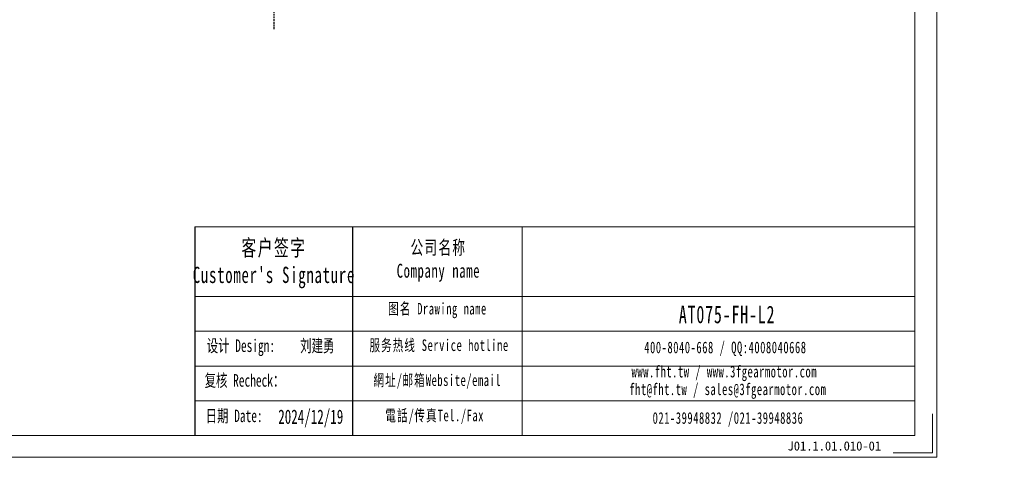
# Model space of a CAD drawing. Header units: millimetres. Extents: x -3 to 528, y -6 to 355.
# Tile 3 of 6: x 253 to 528, y -6 to 116. Entities that reach past the tile are written whole.
import ezdxf

# ---------------------------------------------------------------- set-up
doc = ezdxf.new("R2010")
doc.units = ezdxf.units.MM
doc.linetypes.add('DASHED', pattern=[0.75, 0.5, -0.25])
doc.layers.add('6文字层', color=3, linetype='Continuous')
doc.layers.add('7标注层', color=4, linetype='Continuous')
for name, color, linetype, lineweight in [('SLD-0', 7, 'Continuous', 18), ('图框_外框线', 7, 'Continuous', 18), ('尺寸线层', 3, 'Continuous', 18)]:
    doc.layers.add(name, color=color, linetype=linetype, lineweight=lineweight)
doc.styles.add('标准', font='txt', dxfattribs={"width": 0.667})
doc.styles.add('样式 1', font='SimSun.ttf')

msp = doc.modelspace()

# ---------------------------------------------------------------- linework, layer by layer
at = {"color": 1, "linetype": 'DASHED'}
msp.add_line((324.26741, 113.60166), (324.26741, 232.15336), dxfattribs=at)
msp.add_line((346.09863, 58.43435), (346.09863, 0.16006))
at = {"layer": '7标注层', "color": 0}
msp.add_line((302.13978, 58.43435), (302.13978, 0.17002), dxfattribs=at)
at = {"layer": '图框_外框线'}
for p, q in [((302.13978, 58.43435), (346.09863, 58.43435)), ((346.09863, 58.43435), (346.09863, 0.17002)), ((346.09863, 58.43435), (503.04435, 58.43435)), ((393.46133, 58.43435), (393.46133, 0.17002)), ((302.13978, 38.9915), (346.09863, 38.9915)), ((346.09863, 38.9915), (503.04435, 38.9915)), ((302.13978, 29.27008), (503.04435, 29.27008)), ((302.13978, 19.54865), (503.04435, 19.54865)), ((302.13978, 9.82722), (503.04435, 9.82722))]:
    msp.add_line(p, q, dxfattribs=at)
at = {"layer": '图框_外框线', "color": 3}
msp.add_lwpolyline([(-0.69745, -5.89915), (509.11353, -5.89915), (509.11353, 354.61004), (-0.69745, 354.61004)], close=True, dxfattribs=at)
msp.add_lwpolyline([(507.8997, 6.2392), (507.8997, -4.68532), (496.97518, -4.68532)], dxfattribs=at)
at = {"layer": '尺寸线层'}
msp.add_lwpolyline([(29.64844, 0.17002), (503.04435, 0.17002), (503.04435, 348.54086), (29.64844, 348.54086)], close=True, dxfattribs=at)

# ---------------------------------------------------------------- texts
at = {"layer": '6文字层', "insert": (467.4914, -1.45318), "char_height": 2.5588099, "width": 44.3231138, "attachment_point": 1, "style": '样式 1'}
msp.add_mtext('J01.1.01.010-01', dxfattribs=at)
at = {"layer": 'SLD-0', "color": 1, "attachment_point": 2, "style": '标准'}
for s, insert, char_height, width in [("{\\fNSimSun|b0|i0|c134|p49;\\T1.1;客户签字\\PCustomer's Signature}", (324.19497, 54.83735), 4.5366654, 56.4365856), ('{\\fNSimSun|b0|i0|c134|p49;\\T1.1;公司名称\\PCompany name}', (370.08037, 54.59652), 3.8885704, 50.344845), ('{\\fNSimSun|b0|i0|c134|p49;\\T1.1;图名 Drawing name}', (369.81457, 37.19949), 3.2404753, 41.4414158), ('\\pt22.68331;{\\fNSimSun|b0|i0|c134|p49;\\H1.2608x;\\T1.1;\\C256;AT075-FH-L2}', (450.61687, 36.41702), 3.8885704, 33.0154916), ('{\\fNSimSun|b0|i0|c134|p49;设计 \\fNSimSun|b0|i0|c0|p49;Design\\fNSimSun|b0|i0|c134|p49;:}', (314.97149, 26.99506), 3.5, 34.7036813), ('{\\fNSimSun|b0|i0|c134|p49;\\T1.1;服务热线 Service hotline}', (370.27409, 27.00989), 3.2404753, 46.1697183), ('{\\fNSimSun|b1|i0|c134|p49;刘建勇}', (336.28709, 26.97523), 3.5, 34.7036813), ('{\\fSimSun|b0|i0|c134|p2;\\T1.1;400-8040-668 / QQ:4008040668}', (450.15303, 26.39071), 3.2404753, 94.3477646), ('{\\fNSimSun|b0|i0|c134|p49;\\T1.1;www.fht.tw / www.3fgearmotor.com }', (449.85424, 19.64123), 3.2404753, 94.4539741), ('{\\fNSimSun|b0|i0|c134|p49;复核 Recheck：}', (315.9727, 17.30429), 3.5, 34.7036813), ('{\\fNSimSun|b0|i0|c134|p49;\\T1.1;網址/邮箱Website/email}', (369.76952, 17.24684), 3.2404753, 48.0583311), ('\\pt38.8857;{\\fNSimSun|b0|i0|c134|p49;\\T1.1;fht@fht.tw / sales@3fgearmotor.com }', (450.84181, 14.70685), 3.2404753, 94.4539741), ('{\\fNSimSun|b0|i0|c134|p49;日期 Date:}', (313.09053, 7.42631), 3.5, 34.7036813), ('{\\fNSimSun|b0|i0|c134|p49;2024/12/19}', (334.46429, 7.42825), 4, 34.7036813), ('{\\fNSimSun|b0|i0|c134|p49;\\T1.1;電話/传真Tel./Fax}', (369.04351, 7.40768), 3.2404753, 48.636332), ('{\\fNSimSun|b0|i0|c134|p49;\\T1.1;021-39948832 /021-39948836 }', (450.87569, 6.69917), 3.2404753, 72.1227544)]:
    msp.add_mtext(s, dxfattribs=dict(at, insert=insert, char_height=char_height, width=width))
at = {"layer": '尺寸线层', "insert": (401.76867, 248.78256), "char_height": 4.0425, "width": 103.2334341, "attachment_point": 1, "line_spacing_factor": 1.15057, "style": '标准'}
msp.add_mtext('{\\fNSimSun|b0|i0|c134|p49;\\H1.71429x;\\T1.1;性能参数：\\P减速比：1:12~100\\P额定输出力矩：45 N.m\\P最大加速力矩：1.5倍额定扭矩\\P额定输入转速：3000 rpm\\P容许径向力：1100 N\\P容许轴向力：550 N\\P回程间隙：≤12 arcmin\\P使用寿命：＞20000 h\\P使用温度：-10℃~80℃}', dxfattribs=at)

doc.saveas('drawing.dxf')
